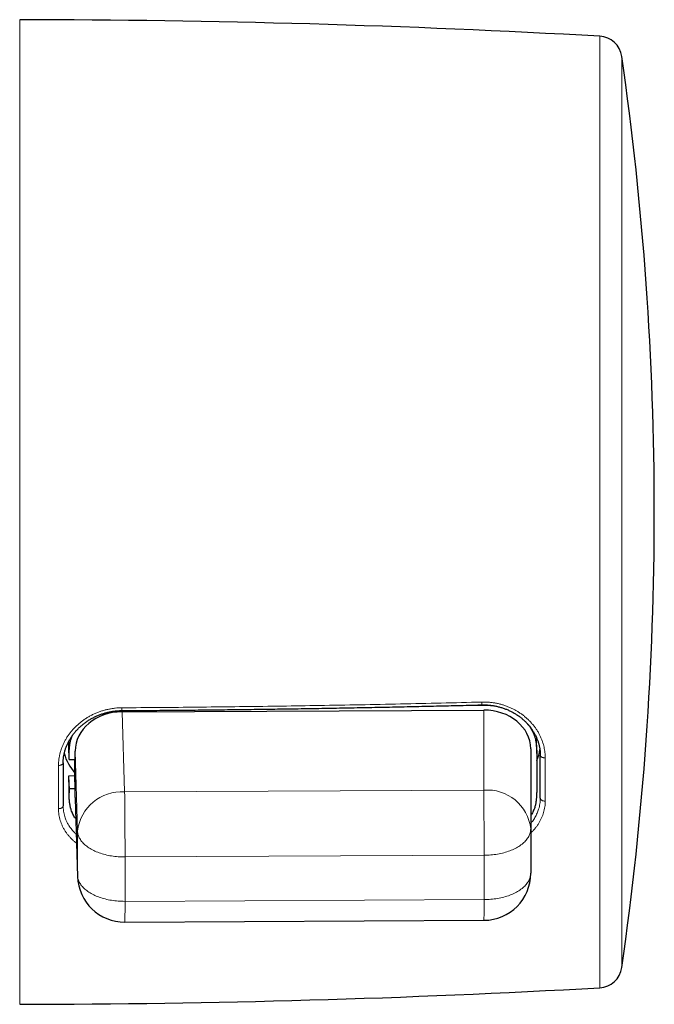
# Model space of a CAD drawing. Header units: millimetres. Extents: x 8 to 656, y 12 to 357.
# Tile 35 of 53: x 424 to 451, y 59 to 101. Entities that reach past the tile are written whole.
import ezdxf

# ---------------------------------------------------------------- set-up
doc = ezdxf.new("R2010")
doc.units = ezdxf.units.MM

msp = doc.modelspace()

# ---------------------------------------------------------------- linework, layer by layer
at = {"color": 252, "linetype": 'Continuous', "lineweight": 0}
for p, q in [((423.941, 100.779), (423.941, 58.88)), ((448.625, 59.585), (448.625, 100.074)), ((449.559, 99.218), (449.559, 60.442)), ((428.299, 71.326), (428.404, 67.916)), ((443.681, 67.99), (443.681, 71.401)), ((443.69, 71.616), (443.69, 71.622)), ((426.04, 69.333), (426.032, 69.893)), ((426.404, 66.248), (426.299, 69.659)), ((426.299, 68.05), (426.299, 69.293)), ((446.3, 69.369), (446.3, 67.528)), ((425.591, 67.205), (425.591, 69.046)), ((426.04, 68.007), (426.032, 68.567)), ((428.404, 67.916), (443.681, 67.99)), ((426.299, 67.684), (426.404, 64.361)), ((426.404, 64.361), (426.404, 66.248)), ((443.698, 65.223), (428.421, 65.149)), ((428.421, 65.149), (428.421, 63.261)), ((443.698, 63.336), (443.698, 65.223)), ((426.404, 64.361), (426.405, 64.317)), ((428.421, 63.261), (443.698, 63.336))]:
    msp.add_line(p, q, dxfattribs=at)
at = {"color": 7, "linetype": 'Continuous', "lineweight": 30}
for p, q in [((428.299, 71.326), (443.681, 71.401)), ((443.309, 71.614), (443.69, 71.616)), ((445.939, 69.559), (445.93, 70.118)), ((426.032, 69.851), (426.032, 69.893)), ((426.04, 69.292), (426.032, 69.851)), ((426.299, 69.293), (426.299, 69.659)), ((445.681, 69.754), (445.681, 66.343)), ((425.79, 69.149), (425.79, 67.326)), ((426.04, 69.292), (426.04, 69.333)), ((426.04, 69.292), (426.299, 69.293)), ((426.29, 68.61), (426.29, 69.293)), ((445.94, 69.431), (445.94, 68.104)), ((446.09, 67.648), (446.09, 69.472)), ((426.032, 68.608), (426.29, 68.61)), ((426.04, 68.049), (426.032, 68.608)), ((426.032, 68.567), (426.032, 68.608)), ((426.033, 68.439), (426.041, 67.879)), ((426.299, 68.05), (426.29, 68.61)), ((426.299, 68.05), (426.04, 68.049)), ((426.04, 68.007), (426.04, 68.049)), ((426.299, 67.684), (426.299, 68.05)), ((426.3, 67.641), (426.405, 64.317)), ((445.681, 66.343), (445.681, 64.455)), ((428.414, 62.38), (443.691, 62.455))]:
    msp.add_line(p, q, dxfattribs=at)
at = {"color": 252, "linetype": 'Continuous', "lineweight": 0, "flags": 128}
for points in [[(425.79, 69.149), (425.789, 69.137), (425.784, 69.124), (425.777, 69.113), (425.767, 69.101), (425.755, 69.091), (425.74, 69.081), (425.723, 69.072), (425.704, 69.064), (425.684, 69.058), (425.662, 69.053), (425.639, 69.049), (425.615, 69.047), (425.591, 69.046)], [(446.3, 69.369), (446.277, 69.369), (446.254, 69.371), (446.232, 69.373), (446.21, 69.377), (446.189, 69.383), (446.17, 69.389), (446.152, 69.397), (446.137, 69.406), (446.123, 69.415), (446.111, 69.426), (446.102, 69.437), (446.096, 69.448), (446.092, 69.46), (446.09, 69.472)], [(446.3, 67.528), (446.277, 67.528), (446.254, 67.529), (446.232, 67.533), (446.21, 67.538), (446.189, 67.544), (446.17, 67.552), (446.152, 67.561), (446.137, 67.571), (446.123, 67.582), (446.111, 67.594), (446.102, 67.607), (446.096, 67.621), (446.092, 67.634), (446.09, 67.648)], [(425.79, 67.326), (425.789, 67.311), (425.784, 67.297), (425.777, 67.283), (425.767, 67.27), (425.755, 67.257), (425.74, 67.246), (425.723, 67.236), (425.704, 67.227), (425.684, 67.219), (425.662, 67.213), (425.639, 67.209), (425.615, 67.206), (425.591, 67.205)], [(428.421, 65.149), (428.349, 65.149), (428.276, 65.151), (428.204, 65.154), (428.132, 65.159), (428.06, 65.165), (427.988, 65.173), (427.918, 65.182), (427.848, 65.193), (427.778, 65.205), (427.71, 65.218), (427.642, 65.233), (427.575, 65.249), (427.51, 65.267), (427.445, 65.286), (427.382, 65.306), (427.32, 65.327), (427.26, 65.35), (427.201, 65.374), (427.144, 65.399), (427.088, 65.425), (427.035, 65.452), (426.983, 65.481), (426.932, 65.51), (426.884, 65.54), (426.838, 65.572), (426.794, 65.604), (426.752, 65.637), (426.712, 65.671), (426.674, 65.706), (426.639, 65.742), (426.606, 65.778), (426.575, 65.815), (426.547, 65.852), (426.521, 65.89), (426.498, 65.929), (426.477, 65.968), (426.459, 66.007), (426.443, 66.047), (426.43, 66.087), (426.42, 66.127), (426.412, 66.167), (426.407, 66.208), (426.404, 66.248)], [(445.681, 66.343), (445.68, 66.302), (445.676, 66.261), (445.669, 66.221), (445.66, 66.181), (445.648, 66.14), (445.634, 66.101), (445.617, 66.061), (445.597, 66.022), (445.575, 65.983), (445.55, 65.945), (445.523, 65.907), (445.494, 65.87), (445.462, 65.833), (445.428, 65.798), (445.391, 65.762), (445.353, 65.728), (445.312, 65.695), (445.268, 65.662), (445.223, 65.63), (445.176, 65.599), (445.127, 65.569), (445.076, 65.54), (445.023, 65.513), (444.968, 65.486), (444.911, 65.46), (444.853, 65.436), (444.794, 65.413), (444.733, 65.391), (444.67, 65.37), (444.606, 65.35), (444.541, 65.332), (444.475, 65.315), (444.408, 65.3), (444.34, 65.286), (444.271, 65.273), (444.201, 65.262), (444.13, 65.252), (444.059, 65.244), (443.988, 65.237), (443.916, 65.231), (443.844, 65.227), (443.771, 65.225), (443.698, 65.223)], [(428.421, 63.261), (428.349, 63.262), (428.276, 63.263), (428.204, 63.267), (428.132, 63.272), (428.06, 63.278), (427.988, 63.286), (427.918, 63.295), (427.848, 63.305), (427.778, 63.317), (427.71, 63.331), (427.642, 63.346), (427.575, 63.362), (427.51, 63.379), (427.445, 63.398), (427.382, 63.418), (427.32, 63.44), (427.26, 63.462), (427.201, 63.486), (427.144, 63.511), (427.088, 63.537), (427.035, 63.565), (426.983, 63.593), (426.932, 63.622), (426.884, 63.653), (426.838, 63.684), (426.794, 63.716), (426.752, 63.75), (426.712, 63.784), (426.674, 63.818), (426.639, 63.854), (426.606, 63.89), (426.575, 63.927), (426.547, 63.964), (426.521, 64.002), (426.498, 64.041), (426.477, 64.08), (426.459, 64.119), (426.443, 64.159), (426.43, 64.199), (426.42, 64.239), (426.412, 64.28), (426.407, 64.32), (426.404, 64.361)], [(445.681, 64.455), (445.68, 64.414), (445.676, 64.374), (445.669, 64.333), (445.66, 64.293), (445.648, 64.253), (445.634, 64.213), (445.617, 64.173), (445.597, 64.134), (445.575, 64.096), (445.55, 64.057), (445.523, 64.02), (445.494, 63.982), (445.462, 63.946), (445.428, 63.91), (445.391, 63.875), (445.353, 63.84), (445.312, 63.807), (445.268, 63.774), (445.223, 63.742), (445.176, 63.711), (445.127, 63.682), (445.076, 63.653), (445.023, 63.625), (444.968, 63.598), (444.911, 63.573), (444.853, 63.548), (444.794, 63.525), (444.733, 63.503), (444.67, 63.482), (444.606, 63.463), (444.541, 63.445), (444.475, 63.428), (444.408, 63.412), (444.34, 63.398), (444.271, 63.386), (444.201, 63.374), (444.13, 63.364), (444.059, 63.356), (443.988, 63.349), (443.916, 63.343), (443.844, 63.339), (443.771, 63.337), (443.698, 63.336)]]:
    msp.add_lwpolyline(points, dxfattribs=at)
at = {"color": 7, "linetype": 'Continuous', "lineweight": 30}
for centre, radius, start, end in [((423.44, -349.22), 450, 86.79172, 89.93627), ((448.569, 99.076), 1, 8.1513, 86.7917), ((314.2, 79.83), 136.74, 351.84868, 8.15132), ((427.712, 70.028), 1.931, 193.942, 222.6033), ((444.31, 69.975), 1.781, 336.2031, 351.8266), ((428.404, 64.38), 2, 181.81, 270.2798), ((443.681, 64.455), 2, 270.2798, 0), ((448.569, 60.583), 1, 273.2083, 351.8487), ((423.44, 508.88), 450, 270.06373, 273.20828)]:
    msp.add_arc(centre, radius, start, end, dxfattribs=at)
at = {"color": 252, "linetype": 'Continuous', "lineweight": 0}
for centre, radius, start, end in [((442.936, 71.703), 0.665, 352.9491, 3.4062), ((425.576, 71.46), 2.717, 358.2881, 0.8272), ((428.265, 66.05), 1.871, 85.7274, 173.9074), ((211.29, 65.175), 217.132, 359.9932, 0.72332), ((443.842, 66.148), 1.85, 6.0504, 94.9783), ((226.567, 65.249), 217.132, 359.9932, 0.72332), ((422.976, 63.076), 20.724, 358.2823, 0.7178), ((407.699, 63.002), 20.724, 358.2823, 0.7178)]:
    msp.add_arc(centre, radius, start, end, dxfattribs=at)
at = {"color": 7, "linetype": 'Continuous', "lineweight": 30}
for centre, major_axis, ratio, start_param, end_param in [((428.299, 69.669), (2, 0.031), 0.828737, 1.558116, 3.128836), ((443.681, 69.744), (2, 0.032), 0.828734, 6.270095, 7.840815), ((428.299, 67.694), (2, 0.032), 0.828734, 3.128502, 3.154683)]:
    msp.add_ellipse(centre, major_axis=major_axis, ratio=ratio, start_param=start_param, end_param=end_param, dxfattribs=at)
at = {"color": 252, "linetype": 'Continuous', "lineweight": 0}
for points, knots in [([(428.292, 71.499), (428.426, 71.5), (429.092, 71.504), (430.292, 71.513), (431.892, 71.529), (433.492, 71.548), (435.091, 71.57), (436.734, 71.596), (438.418, 71.626), (440.146, 71.661), (441.873, 71.699), (443.024, 71.728), (443.599, 71.742)], [0, 0, 0, 0, 0.02612, 0.130602, 0.235087, 0.339573, 0.444058, 0.548543, 0.661407, 0.774272, 0.887136, 1, 1, 1, 1]), ([(443.599, 71.742), (443.649, 71.743), (443.748, 71.744), (443.896, 71.735), (444.043, 71.72), (444.19, 71.697), (444.334, 71.667), (444.475, 71.629), (444.614, 71.584), (444.75, 71.531), (444.883, 71.472), (445.012, 71.407), (445.136, 71.335), (445.255, 71.257), (445.37, 71.172), (445.48, 71.082), (445.584, 70.987), (445.683, 70.886), (445.774, 70.782), (445.86, 70.672), (445.939, 70.558), (446.011, 70.44), (446.075, 70.318), (446.132, 70.193), (446.181, 70.067), (446.22, 69.944), (446.25, 69.826), (446.273, 69.712), (446.288, 69.598), (446.299, 69.483), (446.3, 69.407), (446.3, 69.369)], [0, 0, 0, 0, 0.034737, 0.069584, 0.104488, 0.139392, 0.174239, 0.208977, 0.2437, 0.27853, 0.313416, 0.348303, 0.383137, 0.417863, 0.452923, 0.488089, 0.523309, 0.558531, 0.5937, 0.628762, 0.664544, 0.700436, 0.736384, 0.772333, 0.808225, 0.844008, 0.87517, 0.906387, 0.937622, 0.968838, 1, 1, 1, 1]), ([(425.591, 69.046), (425.592, 69.09), (425.594, 69.179), (425.607, 69.312), (425.629, 69.445), (425.659, 69.577), (425.697, 69.708), (425.744, 69.837), (425.799, 69.964), (425.862, 70.089), (425.933, 70.212), (426.011, 70.331), (426.096, 70.446), (426.189, 70.557), (426.288, 70.664), (426.394, 70.766), (426.507, 70.863), (426.625, 70.955), (426.749, 71.04), (426.877, 71.119), (427.01, 71.19), (427.147, 71.255), (427.288, 71.313), (427.432, 71.363), (427.579, 71.406), (427.724, 71.44), (427.868, 71.466), (428.009, 71.484), (428.15, 71.496), (428.245, 71.498), (428.292, 71.499)], [0, 0, 0, 0, 0.036042, 0.072197, 0.108411, 0.144626, 0.180783, 0.216825, 0.25286, 0.289007, 0.325212, 0.361417, 0.397564, 0.433599, 0.469767, 0.506053, 0.542396, 0.578738, 0.61502, 0.651187, 0.68707, 0.723072, 0.759133, 0.795193, 0.83119, 0.867071, 0.900279, 0.933536, 0.966792, 1, 1, 1, 1]), ([(445.681, 66.576), (445.684, 66.579), (445.709, 66.608), (445.753, 66.665), (445.812, 66.747), (445.865, 66.833), (445.914, 66.92), (445.955, 67.008), (445.991, 67.096), (446.024, 67.192), (446.052, 67.298), (446.074, 67.413), (446.088, 67.53), (446.089, 67.609), (446.09, 67.648)], [0, 0, 0, 0, 0.009939, 0.092988, 0.177542, 0.262298, 0.34654, 0.430983, 0.511389, 0.591971, 0.69342, 0.795246, 0.89743, 1, 1, 1, 1]), ([(446.3, 67.528), (446.3, 67.487), (446.298, 67.404), (446.284, 67.282), (446.263, 67.161), (446.232, 67.041), (446.194, 66.923), (446.147, 66.808), (446.092, 66.695), (446.028, 66.585), (445.957, 66.479), (445.878, 66.375), (445.792, 66.276), (445.726, 66.206), (445.687, 66.171), (445.681, 66.166)], [0, 0, 0, 0, 0.081956, 0.16417, 0.246517, 0.328863, 0.411079, 0.493036, 0.574994, 0.657213, 0.739563, 0.821911, 0.904126, 0.986083, 1, 1, 1, 1]), ([(426.36, 65.736), (426.34, 65.751), (426.285, 65.793), (426.202, 65.866), (426.11, 65.956), (426.025, 66.05), (425.946, 66.15), (425.874, 66.253), (425.81, 66.36), (425.753, 66.471), (425.705, 66.584), (425.664, 66.702), (425.632, 66.823), (425.609, 66.949), (425.594, 67.076), (425.592, 67.162), (425.591, 67.205)], [0, 0, 0, 0, 0.040276, 0.112167, 0.183948, 0.255512, 0.32841, 0.401537, 0.474779, 0.548021, 0.621146, 0.694044, 0.770467, 0.847023, 0.923578, 1, 1, 1, 1]), ([(425.79, 67.326), (425.791, 67.288), (425.793, 67.212), (425.806, 67.097), (425.827, 66.983), (425.856, 66.874), (425.89, 66.772), (425.926, 66.687), (425.962, 66.612), (425.997, 66.547), (426.036, 66.483), (426.078, 66.419), (426.128, 66.351), (426.186, 66.279), (426.256, 66.202), (426.31, 66.147), (426.344, 66.117), (426.348, 66.113)], [0, 0, 0, 0, 0.083957, 0.167915, 0.255542, 0.343169, 0.418647, 0.494125, 0.548488, 0.602075, 0.655663, 0.712011, 0.768358, 0.838215, 0.908071, 0.988028, 1, 1, 1, 1])]:
    msp.add_open_spline(points, degree=3, knots=knots, dxfattribs=at)
at = {"color": 7, "linetype": 'Continuous', "lineweight": 30}
for points, knots in [([(425.79, 69.151), (425.79, 69.155), (425.79, 69.181), (425.792, 69.228), (425.796, 69.292), (425.802, 69.355), (425.81, 69.419), (425.821, 69.483), (425.834, 69.547), (425.849, 69.61), (425.866, 69.673), (425.885, 69.735), (425.907, 69.797), (425.93, 69.86), (425.956, 69.921), (425.985, 69.983), (426.015, 70.044), (426.047, 70.104), (426.081, 70.163), (426.117, 70.221), (426.155, 70.278), (426.194, 70.334), (426.236, 70.39), (426.28, 70.445), (426.326, 70.499), (426.374, 70.552), (426.423, 70.603), (426.474, 70.653), (426.526, 70.702), (426.58, 70.749), (426.635, 70.795), (426.692, 70.84), (426.75, 70.883), (426.811, 70.925), (426.872, 70.965), (426.934, 71.003), (426.998, 71.04), (427.063, 71.075), (427.129, 71.108), (427.196, 71.14), (427.263, 71.169), (427.332, 71.197), (427.401, 71.223), (427.471, 71.247), (427.542, 71.269), (427.614, 71.289), (427.686, 71.307), (427.759, 71.323), (427.833, 71.337), (427.906, 71.349), (427.98, 71.359), (428.054, 71.367), (428.129, 71.373), (428.203, 71.377), (428.258, 71.379), (428.287, 71.379), (428.291, 71.379)], [0, 0, 0, 0, 0.004222, 0.023436, 0.042684, 0.06195, 0.081222, 0.100479, 0.119708, 0.138893, 0.158038, 0.177092, 0.196199, 0.215408, 0.234685, 0.253994, 0.273296, 0.292545, 0.311704, 0.330762, 0.349766, 0.368837, 0.388018, 0.407275, 0.42657, 0.445866, 0.465114, 0.484277, 0.503328, 0.522282, 0.541379, 0.560509, 0.57966, 0.598819, 0.617967, 0.637092, 0.656179, 0.675219, 0.694202, 0.7132, 0.732207, 0.751138, 0.770023, 0.788891, 0.807769, 0.826679, 0.845647, 0.864668, 0.883534, 0.902343, 0.921186, 0.94005, 0.958923, 0.977789, 0.996634, 1, 1, 1, 1]), ([(428.291, 71.379), (428.368, 71.379), (428.779, 71.382), (429.525, 71.387), (430.528, 71.395), (431.531, 71.405), (432.534, 71.416), (433.536, 71.428), (434.539, 71.442), (435.541, 71.456), (436.544, 71.472), (437.546, 71.49), (438.548, 71.508), (439.55, 71.528), (440.552, 71.549), (441.553, 71.571), (442.555, 71.595), (443.235, 71.612), (443.582, 71.621), (443.595, 71.621)], [0, 0, 0, 0, 0.01505, 0.080565, 0.146079, 0.211591, 0.277101, 0.342608, 0.408113, 0.473613, 0.539109, 0.604601, 0.670087, 0.735568, 0.801043, 0.866511, 0.931972, 0.997426, 1, 1, 1, 1]), ([(443.595, 71.621), (443.598, 71.621), (443.625, 71.622), (443.677, 71.622), (443.752, 71.621), (443.826, 71.617), (443.9, 71.612), (443.974, 71.604), (444.048, 71.595), (444.121, 71.583), (444.193, 71.57), (444.265, 71.554), (444.336, 71.536), (444.407, 71.517), (444.477, 71.495), (444.547, 71.471), (444.616, 71.446), (444.684, 71.419), (444.75, 71.39), (444.815, 71.359), (444.88, 71.327), (444.943, 71.292), (445.005, 71.256), (445.066, 71.218), (445.126, 71.178), (445.185, 71.137), (445.242, 71.094), (445.298, 71.05), (445.352, 71.005), (445.404, 70.958), (445.454, 70.91), (445.503, 70.861), (445.551, 70.81), (445.597, 70.757), (445.641, 70.704), (445.683, 70.649), (445.723, 70.594), (445.761, 70.538), (445.797, 70.481), (445.832, 70.423), (445.864, 70.364), (445.894, 70.304), (445.922, 70.244), (445.948, 70.184), (445.972, 70.122), (445.994, 70.06), (446.013, 69.998), (446.031, 69.935), (446.046, 69.872), (446.059, 69.808), (446.07, 69.745), (446.078, 69.681), (446.085, 69.617), (446.089, 69.553), (446.09, 69.505), (446.09, 69.478), (446.09, 69.472)], [0, 0, 0, 0, 0.001851, 0.020706, 0.039595, 0.058504, 0.077418, 0.096318, 0.115189, 0.134016, 0.15279, 0.171517, 0.190333, 0.209256, 0.228251, 0.247283, 0.266316, 0.285303, 0.304208, 0.322997, 0.341747, 0.360642, 0.379666, 0.398781, 0.417952, 0.437141, 0.4563, 0.475387, 0.494365, 0.513241, 0.532273, 0.551415, 0.57062, 0.589865, 0.60913, 0.628391, 0.647623, 0.666804, 0.685929, 0.705115, 0.724354, 0.743561, 0.762757, 0.781964, 0.801195, 0.820472, 0.839815, 0.85924, 0.878525, 0.897793, 0.917098, 0.93643, 0.955782, 0.975145, 0.994507, 1, 1, 1, 1]), ([(443.69, 71.616), (443.727, 71.615), (443.803, 71.615), (443.918, 71.608), (444.021, 71.598), (444.084, 71.588), (444.109, 71.585)], [0, 0, 0, 0, 0.267306, 0.540197, 0.818186, 1, 1, 1, 1]), ([(445.537, 70.824), (445.547, 70.813), (445.578, 70.776), (445.627, 70.71), (445.682, 70.629), (445.732, 70.546), (445.776, 70.462), (445.815, 70.376), (445.844, 70.3), (445.865, 70.232), (445.88, 70.173), (445.893, 70.111), (445.905, 70.044), (445.915, 69.972), (445.922, 69.901), (445.928, 69.829), (445.932, 69.759), (445.936, 69.685), (445.938, 69.605), (445.939, 69.52), (445.94, 69.461), (445.94, 69.431)], [0, 0, 0, 0, 0.029244, 0.093548, 0.157456, 0.220865, 0.283674, 0.346019, 0.409665, 0.44862, 0.489404, 0.532539, 0.578544, 0.627935, 0.681223, 0.726155, 0.774047, 0.82514, 0.879672, 0.93788, 1, 1, 1, 1]), ([(426.032, 69.893), (426.032, 69.928), (426.032, 69.99), (426.033, 70.052), (426.034, 70.079)], [0, 0, 0, 0, 0.561232, 1, 1, 1, 1]), ([(426.04, 69.333), (426.041, 69.368), (426.041, 69.435), (426.043, 69.532), (426.046, 69.622), (426.05, 69.706), (426.056, 69.783), (426.063, 69.859), (426.073, 69.933), (426.085, 70.005), (426.099, 70.073), (426.117, 70.144), (426.142, 70.219), (426.164, 70.278), (426.179, 70.31), (426.181, 70.315)], [0, 0, 0, 0, 0.1050917, 0.2025766, 0.2929891, 0.3768676, 0.4547552, 0.5272, 0.6063469, 0.6796198, 0.747946, 0.8122596, 0.8990255, 0.9822209, 1, 1, 1, 1]), ([(445.927, 70.232), (445.928, 70.21), (445.929, 70.172), (445.93, 70.134), (445.93, 70.118)], [0, 0, 0, 0, 0.578508, 1, 1, 1, 1]), ([(426.033, 68.439), (426.033, 68.451), (426.032, 68.494), (426.032, 68.537), (426.032, 68.567)], [0, 0, 0, 0, 0.290695, 1, 1, 1, 1]), ([(426.327, 66.767), (426.318, 66.781), (426.29, 66.822), (426.248, 66.891), (426.204, 66.975), (426.165, 67.061), (426.136, 67.138), (426.115, 67.206), (426.1, 67.264), (426.087, 67.327), (426.075, 67.394), (426.065, 67.466), (426.058, 67.537), (426.052, 67.608), (426.048, 67.678), (426.044, 67.753), (426.042, 67.833), (426.041, 67.918), (426.041, 67.977), (426.04, 68.007)], [0, 0, 0, 0, 0.038106, 0.110498, 0.182204, 0.25338, 0.326042, 0.370515, 0.417077, 0.466322, 0.518844, 0.575231, 0.636067, 0.687363, 0.74204, 0.80037, 0.862627, 0.92908, 1, 1, 1, 1]), ([(445.94, 68.104), (445.94, 68.07), (445.939, 68.003), (445.937, 67.906), (445.934, 67.816), (445.93, 67.732), (445.924, 67.655), (445.917, 67.579), (445.907, 67.505), (445.895, 67.432), (445.881, 67.365), (445.863, 67.294), (445.839, 67.219), (445.807, 67.139), (445.772, 67.062), (445.731, 66.987), (445.701, 66.934), (445.683, 66.907), (445.681, 66.904)], [0, 0, 0, 0, 0.084678, 0.163227, 0.236077, 0.303663, 0.366421, 0.424794, 0.488567, 0.547607, 0.602661, 0.654482, 0.724394, 0.791429, 0.857704, 0.924519, 0.991907, 1, 1, 1, 1])]:
    msp.add_open_spline(points, degree=3, knots=knots, dxfattribs=at)

doc.saveas('drawing.dxf')
